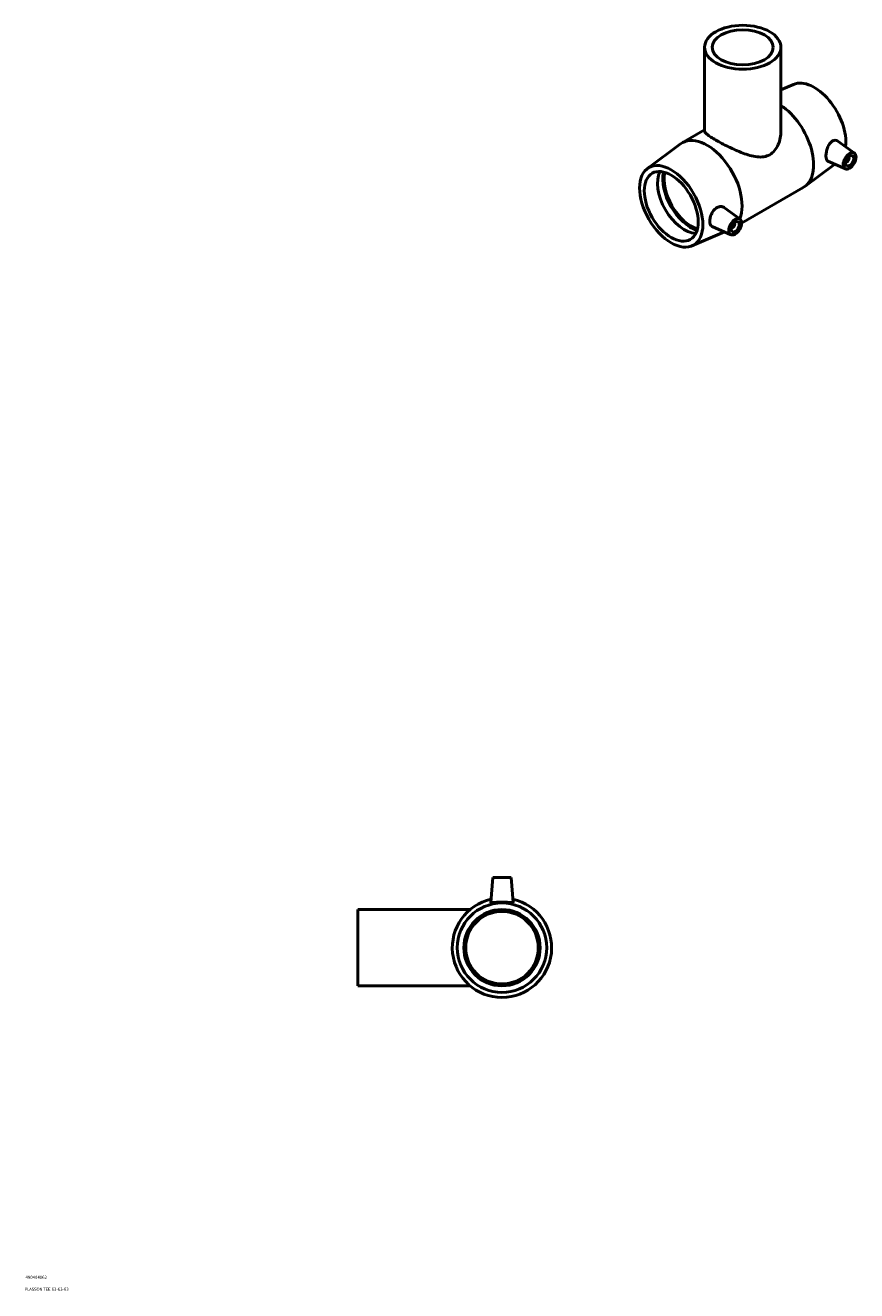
# Model space of a CAD drawing. Header units: millimetres. Extents: x -158 to 1541, y -1055 to 1179.
# Tile 4 of 4: x 855 to 1541, y 83 to 1128. Entities that reach past the tile are written whole.
import ezdxf

# ---------------------------------------------------------------- set-up
doc = ezdxf.new("R2010")
doc.units = ezdxf.units.MM
doc.layers.add('Title (ISO)', color=7, linetype='Continuous', lineweight=50)
doc.layers.add('Visible (ISO)', color=7, linetype='Continuous', lineweight=50)
doc.styles.add('Note Text (ISO)', font='tahoma.ttf')

# ---------------------------------------------------------------- blocks, each defined once
blk = doc.blocks.new('Title Blocks ISO')
at = {"layer": 'Title (ISO)', "color": 232, "true_color": 0xca0064, "style": 'Note Text (ISO)'}
for tag, p in [('PART_NUMBER_001', (34.1, 73.1)), ('DESCRIPTION_001', (33.6, 63.3))]:
    blk.add_attdef(tag, p, '', height=2.5, dxfattribs=at)

msp = doc.modelspace()

# ---------------------------------------------------------------- linework, layer by layer
at = {"layer": 'Visible (ISO)'}
for p, q in [((1415.737, 1109.68), (1415.737, 1040.534)), ((1478.737, 1109.68), (1478.737, 1040.534)), ((1489.196, 1079.033), (1478.737, 1074.581)), ((1397.255, 1030.922), (1415.737, 1041.565)), ((1368.537, 1009.55), (1395.875, 1030.013)), ((1539.452, 1022.328), (1525.806, 1032.267)), ((1523.235, 1013.213), (1498.598, 994.772)), ((1531.981, 1009.354), (1517.412, 1015.781)), ((1446.317, 964.55), (1497.219, 993.863)), ((1444.982, 967.927), (1432.254, 977.197)), ((1437.511, 954.953), (1422.018, 961.788)), ((1405.277, 945.751), (1432.298, 957.253)), ((1240.964, 424.427), (1239.162, 403.828)), ((1240.964, 424.427), (1255.964, 424.427)), ((1255.964, 424.427), (1257.766, 403.828)), ((1129.464, 397.927), (1129.464, 334.927)), ((1129.464, 397.927), (1222.22, 397.927)), ((1129.464, 334.927), (1222.22, 334.927))]:
    msp.add_line(p, q, dxfattribs=at)
for radius in [36.9, 31.5, 29.925]:
    msp.add_circle((1248.464, 366.427), radius, dxfattribs=at)
msp.add_arc((1248.464, 366.427), 41, 102.789705, 77.210295, dxfattribs=at)
for centre, major_axis, ratio in [((1447.237, 1109.68), (31.5, 0), 0.5758617), ((1447.237, 1109.68), (25.2, 0), 0.5758617), ((1535.483, 1015.975), (-3.743, -6.499), 0.57809312), ((1388.193, 978.391), (18.414, -31.977), 0.57809312), ((1535.483, 1015.975), (-2.395, -4.16), 0.57809312), ((1388.193, 978.391), (15.72, -27.297), 0.57809312), ((1441.014, 961.574), (-3.743, -6.499), 0.57809312), ((1441.014, 961.574), (-2.395, -4.16), 0.57809312)]:
    msp.add_ellipse(centre, major_axis=major_axis, ratio=ratio, dxfattribs=at)
for centre, major_axis, start_param, end_param in [((1506.28, 1046.393), (-18.414, 31.977), 3.80094741, 6.21355448), ((1476.758, 1029.392), (20.46, -35.53), 0, 2.28983788), ((1417.715, 995.392), (-20.46, 35.53), 3.57093137, 6.35281613), ((1533.362, 1017.197), (1.198, 2.08), 3.17361002, 6.25116794), ((1399.13, 984.689), (15.72, -27.297), 3.49545534, 5.92932262), ((1404.598, 987.838), (-16.54, 28.722), 0.57395656, 2.56763609), ((1404.598, 987.838), (-15.72, 27.297), 0.54659998, 2.59499267), ((1438.893, 962.796), (1.198, 2.08), 3.17361002, 6.25116794)]:
    msp.add_ellipse(centre, major_axis=major_axis, ratio=0.57809312, start_param=start_param, end_param=end_param, dxfattribs=at)
for points, knots in [([(1478.737, 1040.534), (1478.737, 1038.696), (1478.556, 1036.773), (1477.797, 1032.956), (1477.219, 1031.063), (1475.667, 1027.527), (1474.691, 1025.882), (1472.366, 1023.06), (1471.015, 1021.888), (1468.006, 1020.155), (1466.348, 1019.595), (1462.824, 1019.048), (1460.958, 1019.056), (1457.116, 1019.487), (1455.136, 1019.907), (1451.164, 1020.999), (1449.171, 1021.67), (1445.349, 1023.1), (1443.375, 1023.911), (1439.398, 1025.656), (1437.396, 1026.591), (1433.505, 1028.489), (1431.614, 1029.455), (1428.076, 1031.33), (1426.431, 1032.239), (1423.495, 1033.93), (1422.144, 1034.746), (1419.802, 1036.257), (1418.809, 1036.952), (1417.24, 1038.198), (1416.66, 1038.75), (1415.909, 1039.727), (1415.737, 1040.153), (1415.737, 1040.534)], [7.53621174, 7.53621174, 7.53621174, 7.53621174, 8.17454858, 8.17454858, 8.81288541, 8.81288541, 9.45122225, 9.45122225, 10.08955908, 10.08955908, 10.72789591, 10.72789591, 11.36623275, 11.36623275, 12.00456958, 12.00456958, 12.64290641, 12.64290641, 13.26576446, 13.26576446, 13.88862251, 13.88862251, 14.51148057, 14.51148057, 15.13433862, 15.13433862, 15.75719667, 15.75719667, 16.38005472, 16.38005472, 17.00291277, 17.00291277, 17.62577082, 17.62577082, 17.62577082, 17.62577082]), ([(1517.412, 1015.782), (1517.355, 1015.807), (1517.3, 1015.835), (1516.823, 1016.113), (1516.473, 1016.586), (1516.015, 1017.955), (1515.905, 1018.852), (1515.905, 1020.786), (1516.015, 1021.943), (1516.473, 1024.336), (1516.823, 1025.571), (1517.678, 1027.785), (1518.243, 1028.912), (1519.573, 1030.815), (1520.34, 1031.589), (1521.834, 1032.585), (1522.65, 1032.892), (1524.219, 1032.997), (1524.97, 1032.796), (1525.653, 1032.374), (1525.73, 1032.322), (1525.805, 1032.267)], [0.67829455, 0.67829455, 0.67829455, 0.67829455, 0.72286527, 0.72286527, 1.07777468, 1.07777468, 1.43268409, 1.43268409, 1.7875935, 1.7875935, 2.14250291, 2.14250291, 2.50393554, 2.50393554, 2.86536818, 2.86536818, 3.20801231, 3.20801231, 3.55065644, 3.55065644, 3.59470469, 3.59470469, 3.59470469, 3.59470469]), ([(1422.019, 961.789), (1421.9, 961.841), (1421.787, 961.9), (1421.164, 962.29), (1420.736, 962.824), (1420.178, 964.254), (1420.046, 965.151), (1420.046, 967.029), (1420.178, 968.137), (1420.736, 970.407), (1421.164, 971.569), (1422.197, 973.613), (1422.871, 974.635), (1424.44, 976.337), (1425.336, 977.015), (1427.145, 977.921), (1428.176, 978.182), (1430.141, 978.178), (1431.074, 977.913), (1431.971, 977.392), (1432.115, 977.298), (1432.254, 977.197)], [0.61495359, 0.61495359, 0.61495359, 0.61495359, 0.68528826, 0.68528826, 1.02987169, 1.02987169, 1.37445512, 1.37445512, 1.71903855, 1.71903855, 2.06362199, 2.06362199, 2.40626612, 2.40626612, 2.74891024, 2.74891024, 3.11034288, 3.11034288, 3.47177551, 3.47177551, 3.54208721, 3.54208721, 3.54208721, 3.54208721]), ([(1257.764, 403.798), (1257.737, 403.69), (1257.481, 403.633), (1256.505, 403.634), (1255.784, 403.687), (1254.139, 403.815), (1253.102, 403.898), (1250.839, 404.02), (1249.612, 404.056), (1247.315, 404.056), (1246.089, 404.02), (1243.826, 403.898), (1242.789, 403.815), (1241.144, 403.687), (1240.423, 403.634), (1239.446, 403.633), (1239.191, 403.69), (1239.161, 403.808), (1239.161, 403.818), (1239.162, 403.828)], [0, 0, 0, 0, 0.34264413, 0.34264413, 0.68528826, 0.68528826, 1.02987169, 1.02987169, 1.37445512, 1.37445512, 1.71903855, 1.71903855, 2.06362199, 2.06362199, 2.40626612, 2.40626612, 2.74891024, 2.74891024, 2.77872677, 2.77872677, 2.77872677, 2.77872677])]:
    msp.add_open_spline(points, degree=3, knots=knots, dxfattribs=at)
msp.add_open_spline([(1257.766, 403.828), (1257.767, 403.818), (1257.766, 403.808), (1257.764, 403.798)], degree=3, dxfattribs=at)

# ---------------------------------------------------------------- block references
msp.add_blockref('Title Blocks ISO', (821, 20)).add_auto_attribs({'PART_NUMBER_001': '490404063', 'DESCRIPTION_001': 'PLASSON TEE 63-63-63'})

doc.saveas('drawing.dxf')
